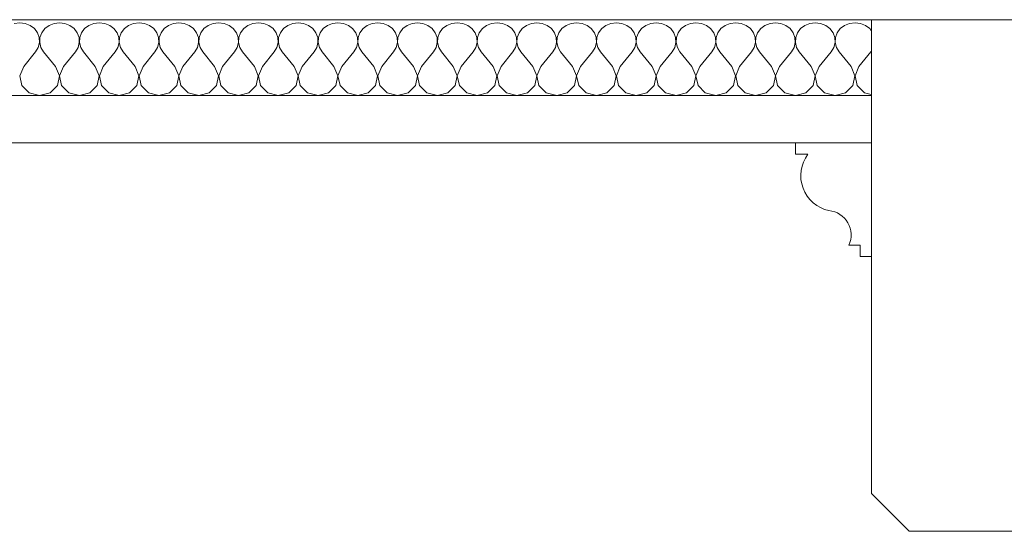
# Model space of a CAD drawing. Header units: millimetres. Extents: x -573548 to 674770, y -246895 to -89040.
# Tile 199 of 199: x 103145 to 103665, y -191950 to -191680. Entities that reach past the tile are written whole.
import ezdxf

# ---------------------------------------------------------------- set-up
doc = ezdxf.new("R2010")
doc.units = ezdxf.units.MM
for name, color, linetype, lineweight in [('belki sufitowe_Nr_pióra__41', 8, 'Continuous', 9), ('Nowe_Drawing & Figure_Nr_pióra__59', 8, 'Continuous', 9), ('Nowe_strop_Nr_pióra__59', 8, 'Continuous', 9), ('strop_Nr_pióra__41', 8, 'Continuous', 9)]:
    doc.layers.add(name, color=color, linetype=linetype, lineweight=lineweight)
doc.layers.add('Nowe_Drawing & Figure', color=7, linetype='Continuous')

# ---------------------------------------------------------------- blocks, each defined once
blk = doc.blocks.new('*X460', base_point=(477978.69, -104863.57))
at = {"layer": 'Nowe_Drawing & Figure', "color": 21, "linetype": 'Continuous', "lineweight": 13, "true_color": 0xffaaaa}
for p, q in [((497912.48, -73220.4), (497909.61, -73220.77)), ((497915.35, -73220.77), (497912.48, -73220.4)), ((497918, -73221.84), (497915.35, -73220.77)), ((497920.23, -73223.53), (497918, -73221.84)), ((497921.87, -73225.71), (497920.23, -73223.53)), ((497925.73, -73223.53), (497924.09, -73225.71)), ((497927.96, -73221.84), (497925.73, -73223.53)), ((497930.61, -73220.77), (497927.96, -73221.84)), ((497933.48, -73220.4), (497930.61, -73220.77)), ((497936.35, -73220.77), (497933.48, -73220.4)), ((497939, -73221.84), (497936.35, -73220.77)), ((497941.23, -73223.53), (497939, -73221.84)), ((497942.87, -73225.71), (497941.23, -73223.53)), ((497946.73, -73223.53), (497945.09, -73225.71)), ((497948.96, -73221.84), (497946.73, -73223.53)), ((497951.61, -73220.77), (497948.96, -73221.84)), ((497954.48, -73220.4), (497951.61, -73220.77)), ((497957.35, -73220.77), (497954.48, -73220.4)), ((497960, -73221.84), (497957.35, -73220.77)), ((497962.23, -73223.53), (497960, -73221.84)), ((497963.87, -73225.71), (497962.23, -73223.53)), ((497967.73, -73223.53), (497966.09, -73225.71)), ((497969.96, -73221.84), (497967.73, -73223.53)), ((497972.61, -73220.77), (497969.96, -73221.84)), ((497975.48, -73220.4), (497972.61, -73220.77)), ((497978.35, -73220.77), (497975.48, -73220.4)), ((497981, -73221.84), (497978.35, -73220.77)), ((497983.23, -73223.53), (497981, -73221.84)), ((497984.87, -73225.71), (497983.23, -73223.53)), ((497988.73, -73223.53), (497987.09, -73225.71)), ((497990.96, -73221.84), (497988.73, -73223.53)), ((497993.61, -73220.77), (497990.96, -73221.84)), ((497996.48, -73220.4), (497993.61, -73220.77)), ((497999.35, -73220.77), (497996.48, -73220.4)), ((498002, -73221.84), (497999.35, -73220.77)), ((498004.23, -73223.53), (498002, -73221.84)), ((498005.87, -73225.71), (498004.23, -73223.53)), ((498009.73, -73223.53), (498008.09, -73225.71)), ((498011.96, -73221.84), (498009.73, -73223.53)), ((498014.61, -73220.77), (498011.96, -73221.84)), ((498017.48, -73220.4), (498014.61, -73220.77)), ((498020.35, -73220.77), (498017.48, -73220.4)), ((498023, -73221.84), (498020.35, -73220.77)), ((498025.23, -73223.53), (498023, -73221.84)), ((498026.87, -73225.71), (498025.23, -73223.53)), ((498030.73, -73223.53), (498029.09, -73225.71)), ((498032.96, -73221.84), (498030.73, -73223.53)), ((498035.61, -73220.77), (498032.96, -73221.84)), ((498038.48, -73220.4), (498035.61, -73220.77)), ((498041.35, -73220.77), (498038.48, -73220.4)), ((498044, -73221.84), (498041.35, -73220.77)), ((498046.23, -73223.53), (498044, -73221.84)), ((498047.87, -73225.71), (498046.23, -73223.53)), ((498051.73, -73223.53), (498050.09, -73225.71)), ((498053.96, -73221.84), (498051.73, -73223.53)), ((498056.61, -73220.77), (498053.96, -73221.84)), ((498059.48, -73220.4), (498056.61, -73220.77)), ((498062.35, -73220.77), (498059.48, -73220.4)), ((498065, -73221.84), (498062.35, -73220.77)), ((498067.23, -73223.53), (498065, -73221.84)), ((498068.87, -73225.71), (498067.23, -73223.53)), ((498072.73, -73223.53), (498071.09, -73225.71)), ((498074.96, -73221.84), (498072.73, -73223.53)), ((498077.61, -73220.77), (498074.96, -73221.84)), ((498080.48, -73220.4), (498077.61, -73220.77)), ((498083.35, -73220.77), (498080.48, -73220.4)), ((498086, -73221.84), (498083.35, -73220.77)), ((498088.23, -73223.53), (498086, -73221.84)), ((498089.87, -73225.71), (498088.23, -73223.53)), ((498093.73, -73223.53), (498092.09, -73225.71)), ((498095.96, -73221.84), (498093.73, -73223.53)), ((498098.61, -73220.77), (498095.96, -73221.84)), ((498101.48, -73220.4), (498098.61, -73220.77)), ((498104.35, -73220.77), (498101.48, -73220.4)), ((498107, -73221.84), (498104.35, -73220.77)), ((498109.23, -73223.53), (498107, -73221.84)), ((498110.87, -73225.71), (498109.23, -73223.53)), ((498114.73, -73223.53), (498113.09, -73225.71)), ((498116.96, -73221.84), (498114.73, -73223.53)), ((498119.61, -73220.77), (498116.96, -73221.84)), ((498122.48, -73220.4), (498119.61, -73220.77)), ((498125.35, -73220.77), (498122.48, -73220.4)), ((498128, -73221.84), (498125.35, -73220.77)), ((498130.23, -73223.53), (498128, -73221.84)), ((498131.87, -73225.71), (498130.23, -73223.53)), ((498135.73, -73223.53), (498134.09, -73225.71)), ((498137.96, -73221.84), (498135.73, -73223.53)), ((498140.61, -73220.77), (498137.96, -73221.84)), ((498143.48, -73220.4), (498140.61, -73220.77)), ((498146.35, -73220.77), (498143.48, -73220.4)), ((498149, -73221.84), (498146.35, -73220.77)), ((498151.23, -73223.53), (498149, -73221.84)), ((498152.87, -73225.71), (498151.23, -73223.53)), ((498156.73, -73223.53), (498155.09, -73225.71)), ((498158.96, -73221.84), (498156.73, -73223.53)), ((498161.61, -73220.77), (498158.96, -73221.84)), ((498164.48, -73220.4), (498161.61, -73220.77)), ((498167.35, -73220.77), (498164.48, -73220.4)), ((498170, -73221.84), (498167.35, -73220.77)), ((498172.23, -73223.53), (498170, -73221.84)), ((498173.87, -73225.71), (498172.23, -73223.53)), ((498177.73, -73223.53), (498176.09, -73225.71)), ((498179.96, -73221.84), (498177.73, -73223.53)), ((498182.61, -73220.77), (498179.96, -73221.84)), ((498185.48, -73220.4), (498182.61, -73220.77)), ((498188.35, -73220.77), (498185.48, -73220.4)), ((498191, -73221.84), (498188.35, -73220.77)), ((498193.23, -73223.53), (498191, -73221.84)), ((498194.87, -73225.71), (498193.23, -73223.53)), ((498198.73, -73223.53), (498197.09, -73225.71)), ((498200.96, -73221.84), (498198.73, -73223.53)), ((498203.61, -73220.77), (498200.96, -73221.84)), ((498206.48, -73220.4), (498203.61, -73220.77)), ((498209.35, -73220.77), (498206.48, -73220.4)), ((498212, -73221.84), (498209.35, -73220.77)), ((498214.23, -73223.53), (498212, -73221.84)), ((498215.87, -73225.71), (498214.23, -73223.53)), ((498219.73, -73223.53), (498218.09, -73225.71)), ((498221.96, -73221.84), (498219.73, -73223.53)), ((498224.61, -73220.77), (498221.96, -73221.84)), ((498227.48, -73220.4), (498224.61, -73220.77)), ((498230.35, -73220.77), (498227.48, -73220.4)), ((498233, -73221.84), (498230.35, -73220.77)), ((498235.23, -73223.53), (498233, -73221.84)), ((498236.87, -73225.71), (498235.23, -73223.53)), ((498240.73, -73223.53), (498239.09, -73225.71)), ((498242.96, -73221.84), (498240.73, -73223.53)), ((498245.61, -73220.77), (498242.96, -73221.84)), ((498248.48, -73220.4), (498245.61, -73220.77)), ((498251.35, -73220.77), (498248.48, -73220.4)), ((498254, -73221.84), (498251.35, -73220.77)), ((498256.23, -73223.53), (498254, -73221.84)), ((498257.87, -73225.71), (498256.23, -73223.53)), ((498261.73, -73223.53), (498260.09, -73225.71)), ((498263.96, -73221.84), (498261.73, -73223.53)), ((498266.61, -73220.77), (498263.96, -73221.84)), ((498269.48, -73220.4), (498266.61, -73220.77)), ((498272.35, -73220.77), (498269.48, -73220.4)), ((498275, -73221.84), (498272.35, -73220.77)), ((498277.23, -73223.53), (498275, -73221.84)), ((498278.87, -73225.71), (498277.23, -73223.53)), ((498282.73, -73223.53), (498281.09, -73225.71)), ((498284.96, -73221.84), (498282.73, -73223.53)), ((498287.61, -73220.77), (498284.96, -73221.84)), ((498290.48, -73220.4), (498287.61, -73220.77)), ((498293.35, -73220.77), (498290.48, -73220.4)), ((498296, -73221.84), (498293.35, -73220.77)), ((498298.23, -73223.53), (498296, -73221.84)), ((498299.87, -73225.71), (498298.23, -73223.53)), ((498303.73, -73223.53), (498302.09, -73225.71)), ((498305.96, -73221.84), (498303.73, -73223.53)), ((498308.61, -73220.77), (498305.96, -73221.84)), ((498311.48, -73220.4), (498308.61, -73220.77)), ((498314.35, -73220.77), (498311.48, -73220.4)), ((498317, -73221.84), (498314.35, -73220.77)), ((498319.23, -73223.53), (498317, -73221.84)), ((498320.87, -73225.71), (498319.23, -73223.53)), ((498324.73, -73223.53), (498323.09, -73225.71)), ((498326.96, -73221.84), (498324.73, -73223.53)), ((498329.61, -73220.77), (498326.96, -73221.84)), ((498332.48, -73220.4), (498329.61, -73220.77)), ((498335.35, -73220.77), (498332.48, -73220.4)), ((498338, -73221.84), (498335.35, -73220.77)), ((498340.23, -73223.53), (498338, -73221.84)), ((498341.87, -73225.71), (498340.23, -73223.53)), ((498345.73, -73223.53), (498344.09, -73225.71)), ((498347.96, -73221.84), (498345.73, -73223.53)), ((498350.61, -73220.77), (498347.96, -73221.84)), ((498353.48, -73220.4), (498350.61, -73220.77)), ((498356.35, -73220.77), (498353.48, -73220.4)), ((498359, -73221.84), (498356.35, -73220.77)), ((498361.23, -73223.53), (498359, -73221.84)), ((498362.03, -73224.6), (498361.23, -73223.53)), ((497922.79, -73228.22), (497921.87, -73225.71)), ((497922.94, -73230.87), (497922.79, -73228.22)), ((497923.16, -73228.22), (497923.02, -73230.87)), ((497924.09, -73225.71), (497923.16, -73228.22)), ((497943.79, -73228.22), (497942.87, -73225.71)), ((497943.94, -73230.87), (497943.79, -73228.22)), ((497944.16, -73228.22), (497944.02, -73230.87)), ((497945.09, -73225.71), (497944.16, -73228.22)), ((497964.79, -73228.22), (497963.87, -73225.71)), ((497964.94, -73230.87), (497964.79, -73228.22)), ((497965.16, -73228.22), (497965.02, -73230.87)), ((497966.09, -73225.71), (497965.16, -73228.22)), ((497985.79, -73228.22), (497984.87, -73225.71)), ((497985.94, -73230.87), (497985.79, -73228.22)), ((497986.16, -73228.22), (497986.02, -73230.87)), ((497987.09, -73225.71), (497986.16, -73228.22)), ((498006.79, -73228.22), (498005.87, -73225.71)), ((498006.94, -73230.87), (498006.79, -73228.22)), ((498007.16, -73228.22), (498007.02, -73230.87)), ((498008.09, -73225.71), (498007.16, -73228.22)), ((498027.79, -73228.22), (498026.87, -73225.71)), ((498027.94, -73230.87), (498027.79, -73228.22)), ((498028.16, -73228.22), (498028.02, -73230.87)), ((498029.09, -73225.71), (498028.16, -73228.22)), ((498048.79, -73228.22), (498047.87, -73225.71)), ((498048.94, -73230.87), (498048.79, -73228.22)), ((498049.16, -73228.22), (498049.02, -73230.87)), ((498050.09, -73225.71), (498049.16, -73228.22)), ((498069.79, -73228.22), (498068.87, -73225.71)), ((498069.94, -73230.87), (498069.79, -73228.22)), ((498070.16, -73228.22), (498070.02, -73230.87)), ((498071.09, -73225.71), (498070.16, -73228.22)), ((498090.79, -73228.22), (498089.87, -73225.71)), ((498090.94, -73230.87), (498090.79, -73228.22)), ((498091.16, -73228.22), (498091.02, -73230.87)), ((498092.09, -73225.71), (498091.16, -73228.22)), ((498111.79, -73228.22), (498110.87, -73225.71)), ((498111.94, -73230.87), (498111.79, -73228.22)), ((498112.16, -73228.22), (498112.02, -73230.87)), ((498113.09, -73225.71), (498112.16, -73228.22)), ((498132.79, -73228.22), (498131.87, -73225.71)), ((498132.94, -73230.87), (498132.79, -73228.22)), ((498133.16, -73228.22), (498133.02, -73230.87)), ((498134.09, -73225.71), (498133.16, -73228.22)), ((498153.79, -73228.22), (498152.87, -73225.71)), ((498153.94, -73230.87), (498153.79, -73228.22)), ((498154.16, -73228.22), (498154.02, -73230.87)), ((498155.09, -73225.71), (498154.16, -73228.22)), ((498174.79, -73228.22), (498173.87, -73225.71)), ((498174.94, -73230.87), (498174.79, -73228.22)), ((498175.16, -73228.22), (498175.02, -73230.87)), ((498176.09, -73225.71), (498175.16, -73228.22)), ((498195.79, -73228.22), (498194.87, -73225.71)), ((498195.94, -73230.87), (498195.79, -73228.22)), ((498196.16, -73228.22), (498196.02, -73230.87)), ((498197.09, -73225.71), (498196.16, -73228.22)), ((498216.79, -73228.22), (498215.87, -73225.71)), ((498216.94, -73230.87), (498216.79, -73228.22)), ((498217.16, -73228.22), (498217.02, -73230.87)), ((498218.09, -73225.71), (498217.16, -73228.22)), ((498237.79, -73228.22), (498236.87, -73225.71)), ((498237.94, -73230.87), (498237.79, -73228.22)), ((498238.16, -73228.22), (498238.02, -73230.87)), ((498239.09, -73225.71), (498238.16, -73228.22)), ((498258.79, -73228.22), (498257.87, -73225.71)), ((498258.94, -73230.87), (498258.79, -73228.22)), ((498259.16, -73228.22), (498259.02, -73230.87)), ((498260.09, -73225.71), (498259.16, -73228.22)), ((498279.79, -73228.22), (498278.87, -73225.71)), ((498279.94, -73230.87), (498279.79, -73228.22)), ((498280.16, -73228.22), (498280.02, -73230.87)), ((498281.09, -73225.71), (498280.16, -73228.22)), ((498300.79, -73228.22), (498299.87, -73225.71)), ((498300.94, -73230.87), (498300.79, -73228.22)), ((498301.16, -73228.22), (498301.02, -73230.87)), ((498302.09, -73225.71), (498301.16, -73228.22)), ((498321.79, -73228.22), (498320.87, -73225.71)), ((498321.94, -73230.87), (498321.79, -73228.22)), ((498322.16, -73228.22), (498322.02, -73230.87)), ((498323.09, -73225.71), (498322.16, -73228.22)), ((498342.79, -73228.22), (498341.87, -73225.71)), ((498342.94, -73230.87), (498342.79, -73228.22)), ((498343.16, -73228.22), (498343.02, -73230.87)), ((498344.09, -73225.71), (498343.16, -73228.22)), ((497920.88, -73235.76), (497922.28, -73233.45)), ((497922.28, -73233.45), (497922.94, -73230.87)), ((497923.02, -73230.87), (497923.68, -73233.45)), ((497923.68, -73233.45), (497925.08, -73235.76)), ((497941.88, -73235.76), (497943.28, -73233.45)), ((497943.28, -73233.45), (497943.94, -73230.87)), ((497944.02, -73230.87), (497944.68, -73233.45)), ((497944.68, -73233.45), (497946.08, -73235.76)), ((497962.88, -73235.76), (497964.28, -73233.45)), ((497964.28, -73233.45), (497964.94, -73230.87)), ((497965.02, -73230.87), (497965.68, -73233.45)), ((497965.68, -73233.45), (497967.08, -73235.76)), ((497983.88, -73235.76), (497985.28, -73233.45)), ((497985.28, -73233.45), (497985.94, -73230.87)), ((497986.02, -73230.87), (497986.68, -73233.45)), ((497986.68, -73233.45), (497988.08, -73235.76)), ((498004.88, -73235.76), (498006.28, -73233.45)), ((498006.28, -73233.45), (498006.94, -73230.87)), ((498007.02, -73230.87), (498007.68, -73233.45)), ((498007.68, -73233.45), (498009.08, -73235.76)), ((498025.88, -73235.76), (498027.28, -73233.45)), ((498027.28, -73233.45), (498027.94, -73230.87)), ((498028.02, -73230.87), (498028.68, -73233.45)), ((498028.68, -73233.45), (498030.08, -73235.76)), ((498046.88, -73235.76), (498048.28, -73233.45)), ((498048.28, -73233.45), (498048.94, -73230.87)), ((498049.02, -73230.87), (498049.68, -73233.45)), ((498049.68, -73233.45), (498051.08, -73235.76)), ((498067.88, -73235.76), (498069.28, -73233.45)), ((498069.28, -73233.45), (498069.94, -73230.87)), ((498070.02, -73230.87), (498070.68, -73233.45)), ((498070.68, -73233.45), (498072.08, -73235.76)), ((498088.88, -73235.76), (498090.28, -73233.45)), ((498090.28, -73233.45), (498090.94, -73230.87)), ((498091.02, -73230.87), (498091.68, -73233.45)), ((498091.68, -73233.45), (498093.08, -73235.76)), ((498109.88, -73235.76), (498111.28, -73233.45)), ((498111.28, -73233.45), (498111.94, -73230.87)), ((498112.02, -73230.87), (498112.68, -73233.45)), ((498112.68, -73233.45), (498114.08, -73235.76)), ((498130.88, -73235.76), (498132.28, -73233.45)), ((498132.28, -73233.45), (498132.94, -73230.87)), ((498133.02, -73230.87), (498133.68, -73233.45)), ((498133.68, -73233.45), (498135.08, -73235.76)), ((498151.88, -73235.76), (498153.28, -73233.45)), ((498153.28, -73233.45), (498153.94, -73230.87)), ((498154.02, -73230.87), (498154.68, -73233.45)), ((498154.68, -73233.45), (498156.08, -73235.76)), ((498172.88, -73235.76), (498174.28, -73233.45)), ((498174.28, -73233.45), (498174.94, -73230.87)), ((498175.02, -73230.87), (498175.68, -73233.45)), ((498175.68, -73233.45), (498177.08, -73235.76)), ((498193.88, -73235.76), (498195.28, -73233.45)), ((498195.28, -73233.45), (498195.94, -73230.87)), ((498196.02, -73230.87), (498196.68, -73233.45)), ((498196.68, -73233.45), (498198.08, -73235.76)), ((498214.88, -73235.76), (498216.28, -73233.45)), ((498216.28, -73233.45), (498216.94, -73230.87)), ((498217.02, -73230.87), (498217.68, -73233.45)), ((498217.68, -73233.45), (498219.08, -73235.76)), ((498235.88, -73235.76), (498237.28, -73233.45)), ((498237.28, -73233.45), (498237.94, -73230.87)), ((498238.02, -73230.87), (498238.68, -73233.45)), ((498238.68, -73233.45), (498240.08, -73235.76)), ((498256.88, -73235.76), (498258.28, -73233.45)), ((498258.28, -73233.45), (498258.94, -73230.87)), ((498259.02, -73230.87), (498259.68, -73233.45)), ((498259.68, -73233.45), (498261.08, -73235.76)), ((498277.88, -73235.76), (498279.28, -73233.45)), ((498279.28, -73233.45), (498279.94, -73230.87)), ((498280.02, -73230.87), (498280.68, -73233.45)), ((498280.68, -73233.45), (498282.08, -73235.76)), ((498298.88, -73235.76), (498300.28, -73233.45)), ((498300.28, -73233.45), (498300.94, -73230.87)), ((498301.02, -73230.87), (498301.68, -73233.45)), ((498301.68, -73233.45), (498303.08, -73235.76)), ((498319.88, -73235.76), (498321.28, -73233.45)), ((498321.28, -73233.45), (498321.94, -73230.87)), ((498322.02, -73230.87), (498322.68, -73233.45)), ((498322.68, -73233.45), (498324.08, -73235.76)), ((498340.88, -73235.76), (498342.28, -73233.45)), ((498342.28, -73233.45), (498342.94, -73230.87)), ((498343.02, -73230.87), (498343.68, -73233.45)), ((498343.68, -73233.45), (498345.08, -73235.76)), ((498361.88, -73235.76), (498362.03, -73235.51)), ((497914.58, -73243.44), (497920.88, -73235.76)), ((497931.38, -73243.44), (497925.08, -73235.76)), ((497935.58, -73243.44), (497941.88, -73235.76)), ((497952.38, -73243.44), (497946.08, -73235.76)), ((497956.58, -73243.44), (497962.88, -73235.76)), ((497973.38, -73243.44), (497967.08, -73235.76)), ((497977.58, -73243.44), (497983.88, -73235.76)), ((497994.38, -73243.44), (497988.08, -73235.76)), ((497998.58, -73243.44), (498004.88, -73235.76)), ((498015.38, -73243.44), (498009.08, -73235.76)), ((498019.58, -73243.44), (498025.88, -73235.76)), ((498036.38, -73243.44), (498030.08, -73235.76)), ((498040.58, -73243.44), (498046.88, -73235.76)), ((498057.38, -73243.44), (498051.08, -73235.76)), ((498061.58, -73243.44), (498067.88, -73235.76)), ((498078.38, -73243.44), (498072.08, -73235.76)), ((498082.58, -73243.44), (498088.88, -73235.76)), ((498099.38, -73243.44), (498093.08, -73235.76)), ((498103.58, -73243.44), (498109.88, -73235.76)), ((498120.38, -73243.44), (498114.08, -73235.76)), ((498124.58, -73243.44), (498130.88, -73235.76)), ((498141.38, -73243.44), (498135.08, -73235.76)), ((498145.58, -73243.44), (498151.88, -73235.76)), ((498162.38, -73243.44), (498156.08, -73235.76)), ((498166.58, -73243.44), (498172.88, -73235.76)), ((498183.38, -73243.44), (498177.08, -73235.76)), ((498187.58, -73243.44), (498193.88, -73235.76)), ((498204.38, -73243.44), (498198.08, -73235.76)), ((498208.58, -73243.44), (498214.88, -73235.76)), ((498225.38, -73243.44), (498219.08, -73235.76)), ((498229.58, -73243.44), (498235.88, -73235.76)), ((498246.38, -73243.44), (498240.08, -73235.76)), ((498250.58, -73243.44), (498256.88, -73235.76)), ((498267.38, -73243.44), (498261.08, -73235.76)), ((498271.58, -73243.44), (498277.88, -73235.76)), ((498288.38, -73243.44), (498282.08, -73235.76)), ((498292.58, -73243.44), (498298.88, -73235.76)), ((498309.38, -73243.44), (498303.08, -73235.76)), ((498313.58, -73243.44), (498319.88, -73235.76)), ((498330.38, -73243.44), (498324.08, -73235.76)), ((498334.58, -73243.44), (498340.88, -73235.76)), ((498351.38, -73243.44), (498345.08, -73235.76)), ((498355.58, -73243.44), (498361.88, -73235.76)), ((497914.58, -73243.44), (497912.52, -73248.34)), ((497933.44, -73248.34), (497931.38, -73243.44)), ((497935.58, -73243.44), (497933.52, -73248.34)), ((497954.44, -73248.34), (497952.38, -73243.44)), ((497956.58, -73243.44), (497954.52, -73248.34)), ((497975.44, -73248.34), (497973.38, -73243.44)), ((497977.58, -73243.44), (497975.52, -73248.34)), ((497996.44, -73248.34), (497994.38, -73243.44)), ((497998.58, -73243.44), (497996.52, -73248.34)), ((498017.44, -73248.34), (498015.38, -73243.44)), ((498019.58, -73243.44), (498017.52, -73248.34)), ((498038.44, -73248.34), (498036.38, -73243.44)), ((498040.58, -73243.44), (498038.52, -73248.34)), ((498059.44, -73248.34), (498057.38, -73243.44)), ((498061.58, -73243.44), (498059.52, -73248.34)), ((498080.44, -73248.34), (498078.38, -73243.44)), ((498082.58, -73243.44), (498080.52, -73248.34)), ((498101.44, -73248.34), (498099.38, -73243.44)), ((498103.58, -73243.44), (498101.52, -73248.34)), ((498122.44, -73248.34), (498120.38, -73243.44)), ((498124.58, -73243.44), (498122.52, -73248.34)), ((498143.44, -73248.34), (498141.38, -73243.44)), ((498145.58, -73243.44), (498143.52, -73248.34)), ((498164.44, -73248.34), (498162.38, -73243.44)), ((498166.58, -73243.44), (498164.52, -73248.34)), ((498185.44, -73248.34), (498183.38, -73243.44)), ((498187.58, -73243.44), (498185.52, -73248.34)), ((498206.44, -73248.34), (498204.38, -73243.44)), ((498208.58, -73243.44), (498206.52, -73248.34)), ((498227.44, -73248.34), (498225.38, -73243.44)), ((498229.58, -73243.44), (498227.52, -73248.34)), ((498248.44, -73248.34), (498246.38, -73243.44)), ((498250.58, -73243.44), (498248.52, -73248.34)), ((498269.44, -73248.34), (498267.38, -73243.44)), ((498271.58, -73243.44), (498269.52, -73248.34)), ((498290.44, -73248.34), (498288.38, -73243.44)), ((498292.58, -73243.44), (498290.52, -73248.34)), ((498311.44, -73248.34), (498309.38, -73243.44)), ((498313.58, -73243.44), (498311.52, -73248.34)), ((498332.44, -73248.34), (498330.38, -73243.44)), ((498334.58, -73243.44), (498332.52, -73248.34)), ((498353.44, -73248.34), (498351.38, -73243.44)), ((498355.58, -73243.44), (498353.52, -73248.34)), ((497912.52, -73248.34), (497913.59, -73253.5)), ((497932.37, -73253.5), (497933.44, -73248.34)), ((497933.52, -73248.34), (497934.59, -73253.5)), ((497953.37, -73253.5), (497954.44, -73248.34)), ((497954.52, -73248.34), (497955.59, -73253.5)), ((497974.37, -73253.5), (497975.44, -73248.34)), ((497975.52, -73248.34), (497976.59, -73253.5)), ((497995.37, -73253.5), (497996.44, -73248.34)), ((497996.52, -73248.34), (497997.59, -73253.5)), ((498016.37, -73253.5), (498017.44, -73248.34)), ((498017.52, -73248.34), (498018.59, -73253.5)), ((498037.37, -73253.5), (498038.44, -73248.34)), ((498038.52, -73248.34), (498039.59, -73253.5)), ((498058.37, -73253.5), (498059.44, -73248.34)), ((498059.52, -73248.34), (498060.59, -73253.5)), ((498079.37, -73253.5), (498080.44, -73248.34)), ((498080.52, -73248.34), (498081.59, -73253.5)), ((498100.37, -73253.5), (498101.44, -73248.34)), ((498101.52, -73248.34), (498102.59, -73253.5)), ((498121.37, -73253.5), (498122.44, -73248.34)), ((498122.52, -73248.34), (498123.59, -73253.5)), ((498142.37, -73253.5), (498143.44, -73248.34)), ((498143.52, -73248.34), (498144.59, -73253.5)), ((498163.37, -73253.5), (498164.44, -73248.34)), ((498164.52, -73248.34), (498165.59, -73253.5)), ((498184.37, -73253.5), (498185.44, -73248.34)), ((498185.52, -73248.34), (498186.59, -73253.5)), ((498205.37, -73253.5), (498206.44, -73248.34)), ((498206.52, -73248.34), (498207.59, -73253.5)), ((498226.37, -73253.5), (498227.44, -73248.34)), ((498227.52, -73248.34), (498228.59, -73253.5)), ((498247.37, -73253.5), (498248.44, -73248.34)), ((498248.52, -73248.34), (498249.59, -73253.5)), ((498268.37, -73253.5), (498269.44, -73248.34)), ((498269.52, -73248.34), (498270.59, -73253.5)), ((498289.37, -73253.5), (498290.44, -73248.34)), ((498290.52, -73248.34), (498291.59, -73253.5)), ((498310.37, -73253.5), (498311.44, -73248.34)), ((498311.52, -73248.34), (498312.59, -73253.5)), ((498331.37, -73253.5), (498332.44, -73248.34)), ((498332.52, -73248.34), (498333.59, -73253.5)), ((498352.37, -73253.5), (498353.44, -73248.34)), ((498353.52, -73248.34), (498354.59, -73253.5)), ((497913.59, -73253.5), (497917.46, -73257.37)), ((497928.5, -73257.37), (497932.37, -73253.5)), ((497934.59, -73253.5), (497938.46, -73257.37)), ((497949.5, -73257.37), (497953.37, -73253.5)), ((497955.59, -73253.5), (497959.46, -73257.37)), ((497970.5, -73257.37), (497974.37, -73253.5)), ((497976.59, -73253.5), (497980.46, -73257.37)), ((497991.5, -73257.37), (497995.37, -73253.5)), ((497997.59, -73253.5), (498001.46, -73257.37)), ((498012.5, -73257.37), (498016.37, -73253.5)), ((498018.59, -73253.5), (498022.46, -73257.37)), ((498033.5, -73257.37), (498037.37, -73253.5)), ((498039.59, -73253.5), (498043.46, -73257.37)), ((498054.5, -73257.37), (498058.37, -73253.5)), ((498060.59, -73253.5), (498064.46, -73257.37)), ((498075.5, -73257.37), (498079.37, -73253.5)), ((498081.59, -73253.5), (498085.46, -73257.37)), ((498096.5, -73257.37), (498100.37, -73253.5)), ((498102.59, -73253.5), (498106.46, -73257.37)), ((498117.5, -73257.37), (498121.37, -73253.5)), ((498123.59, -73253.5), (498127.46, -73257.37)), ((498138.5, -73257.37), (498142.37, -73253.5)), ((498144.59, -73253.5), (498148.46, -73257.37)), ((498159.5, -73257.37), (498163.37, -73253.5)), ((498165.59, -73253.5), (498169.46, -73257.37)), ((498180.5, -73257.37), (498184.37, -73253.5)), ((498186.59, -73253.5), (498190.46, -73257.37)), ((498201.5, -73257.37), (498205.37, -73253.5)), ((498207.59, -73253.5), (498211.46, -73257.37)), ((498222.5, -73257.37), (498226.37, -73253.5)), ((498228.59, -73253.5), (498232.46, -73257.37)), ((498243.5, -73257.37), (498247.37, -73253.5)), ((498249.59, -73253.5), (498253.46, -73257.37)), ((498264.5, -73257.37), (498268.37, -73253.5)), ((498270.59, -73253.5), (498274.46, -73257.37)), ((498285.5, -73257.37), (498289.37, -73253.5)), ((498291.59, -73253.5), (498295.46, -73257.37)), ((498306.5, -73257.37), (498310.37, -73253.5)), ((498312.59, -73253.5), (498316.46, -73257.37)), ((498327.5, -73257.37), (498331.37, -73253.5)), ((498333.59, -73253.5), (498337.46, -73257.37)), ((498348.5, -73257.37), (498352.37, -73253.5)), ((498354.59, -73253.5), (498358.46, -73257.37)), ((497917.46, -73257.37), (497922.98, -73258.8)), ((497922.98, -73258.8), (497928.5, -73257.37)), ((497938.46, -73257.37), (497943.98, -73258.8)), ((497943.98, -73258.8), (497949.5, -73257.37)), ((497959.46, -73257.37), (497964.98, -73258.8)), ((497964.98, -73258.8), (497970.5, -73257.37)), ((497980.46, -73257.37), (497985.98, -73258.8)), ((497985.98, -73258.8), (497991.5, -73257.37)), ((498001.46, -73257.37), (498006.98, -73258.8)), ((498006.98, -73258.8), (498012.5, -73257.37)), ((498022.46, -73257.37), (498027.98, -73258.8)), ((498027.98, -73258.8), (498033.5, -73257.37)), ((498043.46, -73257.37), (498048.98, -73258.8)), ((498048.98, -73258.8), (498054.5, -73257.37)), ((498064.46, -73257.37), (498069.98, -73258.8)), ((498069.98, -73258.8), (498075.5, -73257.37)), ((498085.46, -73257.37), (498090.98, -73258.8)), ((498090.98, -73258.8), (498096.5, -73257.37)), ((498106.46, -73257.37), (498111.98, -73258.8)), ((498111.98, -73258.8), (498117.5, -73257.37)), ((498127.46, -73257.37), (498132.98, -73258.8)), ((498132.98, -73258.8), (498138.5, -73257.37)), ((498148.46, -73257.37), (498153.98, -73258.8)), ((498153.98, -73258.8), (498159.5, -73257.37)), ((498169.46, -73257.37), (498174.98, -73258.8)), ((498174.98, -73258.8), (498180.5, -73257.37)), ((498190.46, -73257.37), (498195.98, -73258.8)), ((498195.98, -73258.8), (498201.5, -73257.37)), ((498211.46, -73257.37), (498216.98, -73258.8)), ((498216.98, -73258.8), (498222.5, -73257.37)), ((498232.46, -73257.37), (498237.98, -73258.8)), ((498237.98, -73258.8), (498243.5, -73257.37)), ((498253.46, -73257.37), (498258.98, -73258.8)), ((498258.98, -73258.8), (498264.5, -73257.37)), ((498274.46, -73257.37), (498279.98, -73258.8)), ((498279.98, -73258.8), (498285.5, -73257.37)), ((498295.46, -73257.37), (498300.98, -73258.8)), ((498300.98, -73258.8), (498306.5, -73257.37)), ((498316.46, -73257.37), (498321.98, -73258.8)), ((498321.98, -73258.8), (498327.5, -73257.37)), ((498337.46, -73257.37), (498342.98, -73258.8)), ((498342.98, -73258.8), (498348.5, -73257.37)), ((498358.46, -73257.37), (498362.03, -73258.3))]:
    blk.add_line(p, q, dxfattribs=at)
blk = doc.blocks.new('Wypełnienie_41_1', base_point=(477978.69, -104863.57))
at = {"layer": 'Nowe_Drawing & Figure', "color": 21, "linetype": 'Continuous', "lineweight": 13, "true_color": 0xffaaaa}
blk.add_blockref('*X460', (477978.69, -104863.57), dxfattribs=at)
blk = doc.blocks.new('A$C685D2BB2')
at = {"layer": 'belki sufitowe_Nr_pióra__41'}
blk.add_lwpolyline([(25584.32, 10947.29), (25604.32, 10967.29), (25604.32, 11217.29), (25434.32, 11217.29), (25434.32, 10967.29), (25454.32, 10947.29)], close=True, dxfattribs=at)
blk.add_lwpolyline([(25434.32, 11152.29), (25394.32, 11152.29), (25394.32, 11146.29), (25400.85, 11146.29, 0.549198), (25411.94, 11116.56, -0.516526), (25422.44, 11098.29), (25428.32, 11098.29), (25428.32, 11092.29), (25434.32, 11092.29)], format="xyb", close=True, dxfattribs=at)
blk.add_lwpolyline([(25428.32, 11098.29), (25428.32, 11092.29)], dxfattribs=at)
at = {"layer": 'Nowe_strop_Nr_pióra__59'}
blk.add_line((24142.67, 11217.29), (40004.42, 11217.29), dxfattribs=at)
at = {"layer": 'strop_Nr_pióra__41'}
for p, q in [((24312.67, 11177.29), (25434.32, 11177.29)), ((24312.67, 11152.29), (25434.32, 11152.29))]:
    blk.add_line(p, q, dxfattribs=at)
at = {"layer": 'Nowe_Drawing & Figure_Nr_pióra__59'}
blk.add_blockref('Wypełnienie_41_1', (5050.88, -20427.48), dxfattribs=at)

msp = doc.modelspace()

# ---------------------------------------------------------------- block references
at = {"color": 150}
msp.add_blockref('A$C685D2BB2', (78160.45, -202897.52), dxfattribs=at)

doc.saveas('drawing.dxf')
